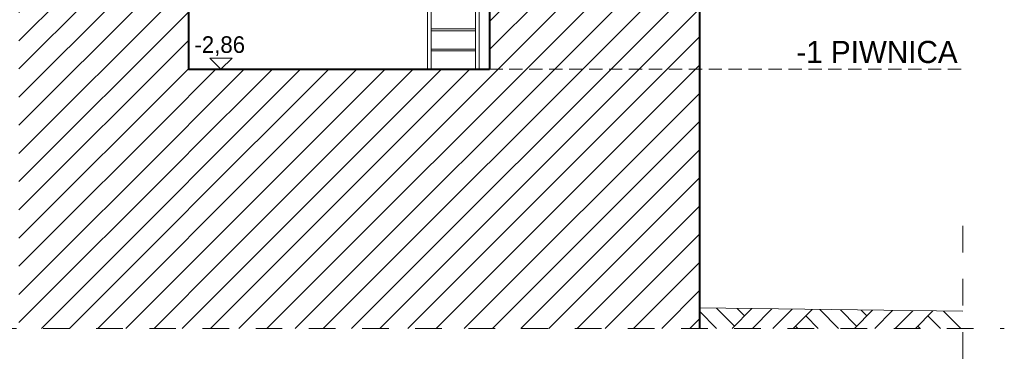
# Model space of a CAD drawing. Header units: millimetres. Extents: x 67877 to 166263, y -957 to 33454.
# Tile 27 of 98: x 77641 to 90974, y 228 to 4898. Entities that reach past the tile are written whole.
import ezdxf

# ---------------------------------------------------------------- set-up
doc = ezdxf.new("R2010")
doc.units = ezdxf.units.MM
for name, pattern in [('Przerywana', [360, 180, -180]), ('Przerywana gęsta', [135, 90, -45]), ('Wipeout_Contour', [1000, 0, -1000])]:
    doc.linetypes.add(name, pattern=pattern)
for name, color, linetype, lineweight in [('0_Nr_pióra__1', 7, 'Continuous', 13), ('0_Nr_pióra__101', 253, 'Continuous', 5), ('0_Nr_pióra__103', 7, 'Continuous', 5), ('0_Nr_pióra__7', 7, 'Continuous', 20), ('0_Nr_pióra__93', 7, 'Continuous', 13), ('inw_schody zewnętrzne_Nr_pióra__1', 7, 'Continuous', 13), ('inw_schody zewnętrzne_Nr_pióra__27', 7, 'Continuous', 40), ('inw_ściany zewnętrzne_Nr_pióra__61', 251, 'Continuous', 13)]:
    doc.layers.add(name, color=color, linetype=linetype, lineweight=lineweight)
doc.layers.add('inw_schody zewnętrzne', color=7, linetype='Continuous')
doc.styles.add('STYL_AUTOMATYCZNY_1', font='GOTHIC.TTF')
pattern_1 = [(45, (51469.33, 7089.58), (-190.9188, 190.9188), [])]

# ---------------------------------------------------------------- blocks, each defined once
blk = doc.blocks.new('Wymiary_53_4', base_point=(768628, 1363))
at = {"layer": '0_Nr_pióra__1', "linetype": 'Continuous'}
for p, q in [((768628, 1363), (768478, 1513)), ((768478, 1513), (768778, 1513)), ((768778, 1513), (768628, 1363))]:
    blk.add_line(p, q, dxfattribs=at)
at = {"layer": '0_Nr_pióra__1', "insert": (768269, 1543), "char_height": 225, "attachment_point": 7, "style": 'STYL_AUTOMATYCZNY_1'}
blk.add_mtext('\\A1;{\\pql;\\fCentury Gothic|b0|i0|c238|p34;-2,86}', dxfattribs=at)

msp = doc.modelspace()

# ---------------------------------------------------------------- texts
at = {"layer": '0_Nr_pióra__7', "linetype": 'Continuous', "insert": (89250.351, 4306.183), "char_height": 300, "attachment_point": 8, "style": 'STYL_AUTOMATYCZNY_1'}
msp.add_mtext('\\A1;{\\pqc;\\fCentury Gothic|b0|i0|c238|p34;-1 PIWNICA}', dxfattribs=at)

# ---------------------------------------------------------------- wipeouts: each hides what was drawn before it
at = {"linetype": 'Wipeout_Contour', "ltscale": 3107570.731721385}
msp.add_wipeout([(86845.178, 716.011), (90410.826, 716.011), (90410.826, 946.544), (86845.178, 992.125)], dxfattribs=at)

# ---------------------------------------------------------------- next in the draw order: hatches: boundary and pattern name
at = {"layer": '0_Nr_pióra__101', "linetype": 'Continuous'}
h = msp.add_hatch(dxfattribs=at)
h.set_pattern_fill('Grunt_0004', color=256, style=0, pattern_type=2)
h.set_pattern_definition([(45, (51469.3, 7089.6), (-413.6575, 413.6575), []), (45, (51331.4, 7227.5), (-827.315, 827.315), []), (45, (51193.6, 7365.4), (-827.315, 827.315), []), (135, (51055.67, 7503.24), (137.8858, 137.8858), [585, -585])])
h.paths.add_polyline_path([(86845.178, 716.011), (90410.826, 716.011), (90410.826, 946.544), (86845.178, 992.125)])

# ---------------------------------------------------------------- next in the draw order: linework, layer by layer
at = {"layer": '0_Nr_pióra__1', "linetype": 'Przerywana', "ltscale": 2}
msp.add_line((90410.826, 2104.764), (90410.826, 228.499), dxfattribs=at)

# ---------------------------------------------------------------- next in the draw order: wipeouts: each hides what was drawn before it
at = {"linetype": 'Wipeout_Contour', "ltscale": 5403348.076938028}
msp.add_wipeout([(84001.087, 4226.011), (79860.186, 4226.011), (79860.186, 716.011), (84065.178, 716.011), (86845.178, 716.011), (86845.178, 7226.011), (84001.087, 7226.011)], dxfattribs=at).dxf.layer = 'inw_schody zewnętrzne'

# ---------------------------------------------------------------- next in the draw order: hatches: boundary and pattern name
at = {"layer": 'inw_schody zewnętrzne_Nr_pióra__1', "linetype": 'Continuous'}
h = msp.add_hatch(dxfattribs=at)
h.set_pattern_fill('Bloczki_ceramiczne_0004', color=256, style=0, pattern_type=2)
h.set_pattern_definition(pattern_1)
h.paths.add_polyline_path([(84001.087, 4226.011), (79860.186, 4226.011), (79860.186, 716.011), (84065.178, 716.011), (86845.178, 716.011), (86845.178, 7226.011), (84001.087, 7226.011)])

# ---------------------------------------------------------------- next in the draw order: linework, layer by layer
at = {"layer": '0_Nr_pióra__103', "linetype": 'Continuous'}
for p, q in [((83162.816, 4226.011), (83162.816, 7086.011)), ((83213.616, 4226.011), (83213.616, 7086.011)), ((83812.016, 4226.011), (83812.016, 7086.011)), ((83862.816, 4226.011), (83862.816, 7086.011)), ((83812.016, 4773.392), (83213.616, 4773.392)), ((83812.016, 4747.992), (83213.616, 4747.992)), ((83812.016, 4499.186), (83213.616, 4499.186)), ((83812.016, 4473.786), (83213.616, 4473.786))]:
    msp.add_line(p, q, dxfattribs=at)
at = {"layer": '0_Nr_pióra__93', "linetype": 'Continuous', "flags": 128}
msp.add_lwpolyline([(86845.178, 992.125), (90410.826, 946.544)], dxfattribs=at)
at = {"layer": 'inw_schody zewnętrzne_Nr_pióra__27', "linetype": 'Continuous'}
for p, q in [((84001.087, 7226.011), (84001.087, 4226.011)), ((86845.178, 7226.011), (86845.178, 716.011))]:
    msp.add_line(p, q, dxfattribs=at)
at = {"layer": 'inw_ściany zewnętrzne_Nr_pióra__61', "linetype": 'Przerywana gęsta', "ltscale": 2, "flags": 128}
msp.add_lwpolyline([(84001.087, 4226.011), (90410.826, 4226.011)], dxfattribs=at)

# ---------------------------------------------------------------- next in the draw order: block references
at = {"linetype": 'Continuous'}
msp.add_blockref('Wymiary_53_4', (80365.885, 4226.011), dxfattribs=at)

# ---------------------------------------------------------------- next in the draw order: wipeouts: each hides what was drawn before it
at = {"linetype": 'Wipeout_Contour', "ltscale": 4600467.547048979}
msp.add_wipeout([(79924.544, 716.011), (79924.544, 7226.011), (77866.79, 7226.011), (77866.79, 6836.011), (77630.186, 6839.023), (77630.186, 716.011)], dxfattribs=at).dxf.layer = 'inw_schody zewnętrzne'

# ---------------------------------------------------------------- next in the draw order: hatches: boundary and pattern name
at = {"layer": 'inw_schody zewnętrzne_Nr_pióra__1', "linetype": 'Continuous'}
h = msp.add_hatch(dxfattribs=at)
h.set_pattern_fill('Bloczki_ceramiczne_0004', color=256, style=0, pattern_type=2)
h.set_pattern_definition(pattern_1)
h.paths.add_polyline_path([(79924.544, 716.011), (79924.544, 7226.011), (77866.79, 7226.011), (77866.79, 6836.011), (77630.186, 6839.023), (77630.186, 716.011)])

# ---------------------------------------------------------------- next in the draw order: linework, layer by layer
at = {"layer": '0_Nr_pióra__1', "linetype": 'Przerywana', "ltscale": 2}
msp.add_line((67877.313, 716.011), (90974.195, 716.011), dxfattribs=at)
at = {"layer": 'inw_schody zewnętrzne_Nr_pióra__27', "linetype": 'Continuous'}
for p, q in [((79924.544, 7226.011), (79924.544, 4226.011)), ((79924.544, 4226.011), (84001.087, 4226.011))]:
    msp.add_line(p, q, dxfattribs=at)

doc.saveas('drawing.dxf')
